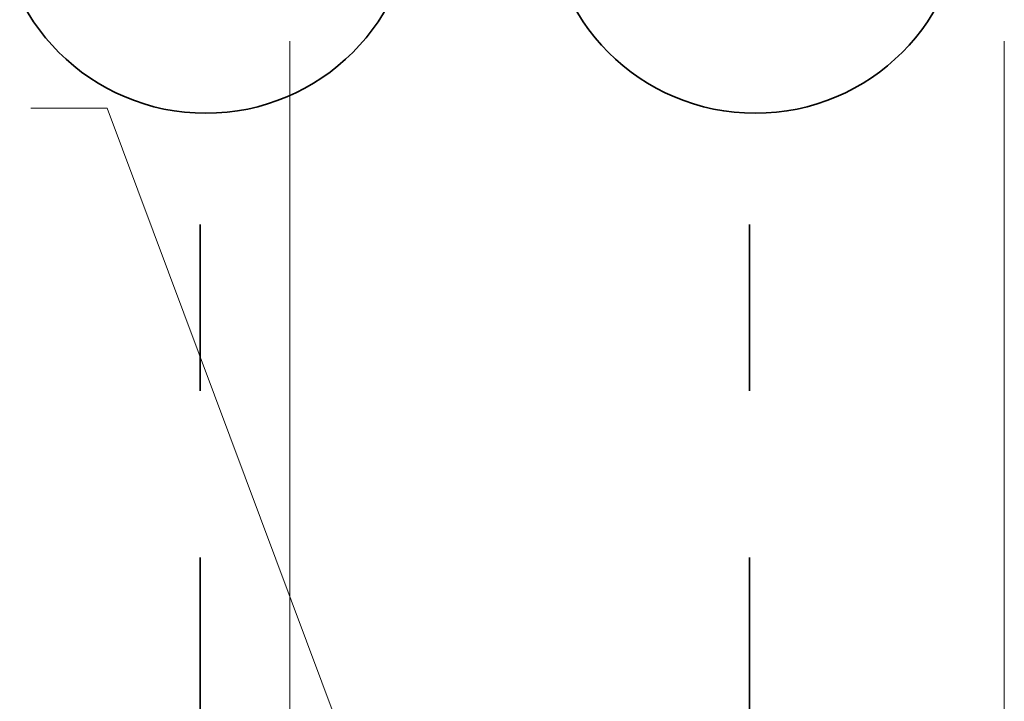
# Model space of a CAD drawing. Header units: metres. Extents: x 1316.5 to 1415.3, y -94.1 to -52.
# Tile 134 of 256: x 1346.5 to 1347.1, y -55.1 to -54.7. Entities that reach past the tile are written whole.
import ezdxf

# ---------------------------------------------------------------- set-up
doc = ezdxf.new("R2010")
doc.units = ezdxf.units.M
doc.linetypes.add('AUSGEZOGEN', pattern=[0])
doc.linetypes.add('STRICHPUNKT2_S5', pattern=[0.1, 0.07, -0.01, 0.01, -0.01])
for name, color, linetype, lineweight in [('XR$11$Achsen', 4, 'AUSGEZOGEN', 13), ('XR$9$Achsen', 4, 'AUSGEZOGEN', 13), ('XR$9$Design', 4, 'AUSGEZOGEN', 13), ('XR$9$Wand', 1, 'AUSGEZOGEN', 50)]:
    doc.layers.add(name, color=color, linetype=linetype, lineweight=lineweight)

msp = doc.modelspace()

# ---------------------------------------------------------------- linework, layer by layer
at = {"layer": 'XR$11$Achsen', "color": 35, "linetype": 'AUSGEZOGEN', "lineweight": 13, "transparency": 33554687}
for p, q in [((1346.68766, -55.49832), (1346.68763, -54.69709)), ((1347.11666, -55.49831), (1347.11663, -54.69709))]:
    msp.add_line(p, q, dxfattribs=at)
at = {"layer": 'XR$9$Achsen', "color": 4, "linetype": 'STRICHPUNKT2_S5', "lineweight": 35, "transparency": 33554687}
for p, q in [((1346.63362, -57.30715), (1346.63362, -54.73729)), ((1346.96362, -57.30715), (1346.96362, -54.73729))]:
    msp.add_line(p, q, dxfattribs=at)
at = {"layer": 'XR$9$Achsen', "color": 4, "linetype": 'AUSGEZOGEN', "lineweight": 35, "transparency": 33554687}
for centre in [(1346.63712, -54.61557), (1346.96712, -54.61557)]:
    msp.add_circle(centre, 0.12474, dxfattribs=at)
at = {"layer": 'XR$9$Design', "color": 4, "linetype": 'AUSGEZOGEN', "lineweight": 13, "transparency": 33554687}
msp.add_line((1346.53195, -54.7373), (1346.57778, -54.7373), dxfattribs=at)
at = {"layer": 'XR$9$Wand', "color": 4, "linetype": 'AUSGEZOGEN', "lineweight": 13, "transparency": 33554687}
msp.add_line((1346.57778, -54.7373), (1346.73469, -55.15688), dxfattribs=at)

doc.saveas('drawing.dxf')
